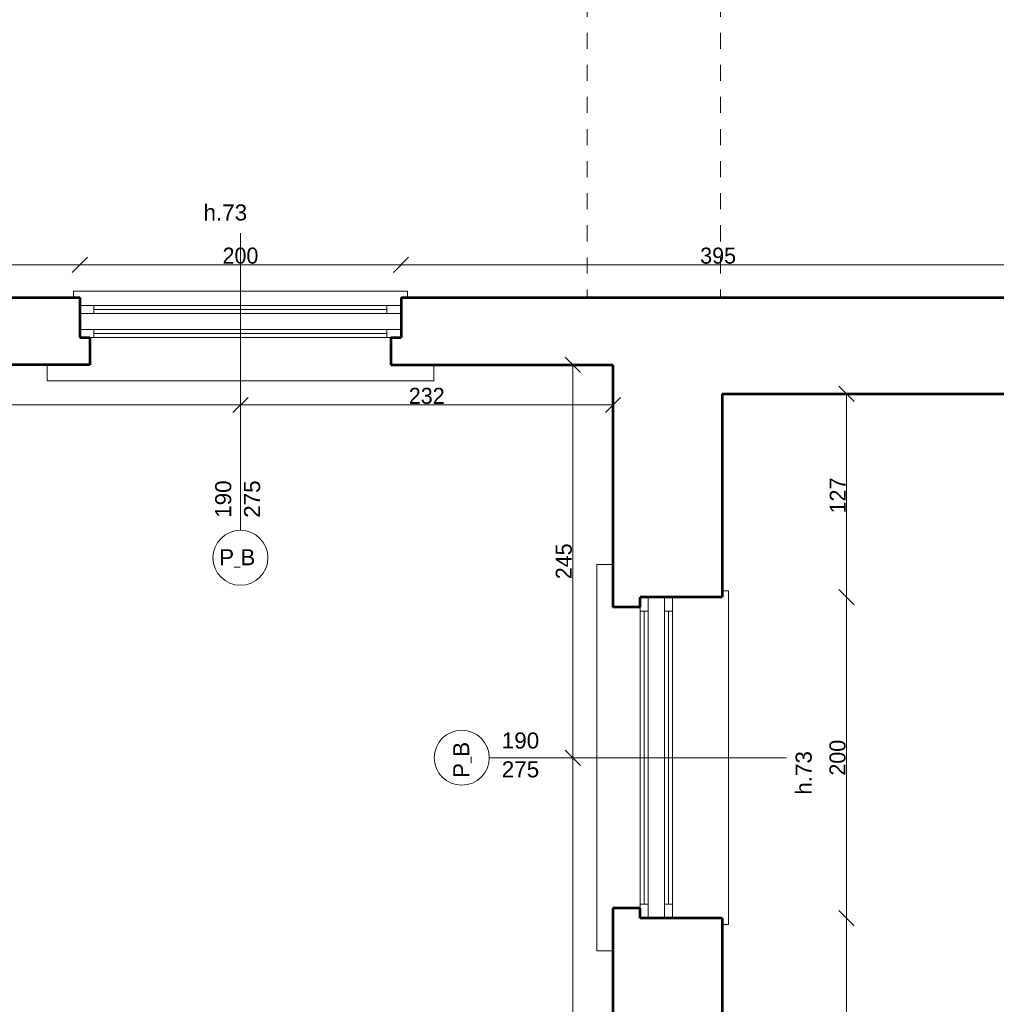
# Model space of a CAD drawing. Header units: inches. Extents: x -21887 to 84279, y -131485 to 67836.
# Tile 226 of 256: x 42756 to 48838, y 48177 to 54312. Entities that reach past the tile are written whole.
import ezdxf

# ---------------------------------------------------------------- set-up
doc = ezdxf.new("R2010")
doc.units = ezdxf.units.IN
doc.header["$MEASUREMENT"] = 0
doc.linetypes.add('Dashed copy', pattern=[200, 100, -100])
doc.layers.get('0').update_dxf_attribs({"lineweight": 13})
doc.layers.get('Defpoints').update_dxf_attribs({"lineweight": 13})
for name, color, linetype, lineweight in [('AI_MURY', 7, 'Continuous', 53), ('Dimensioning', 7, 'Continuous', 13), ('DRZWI', 7, 'Continuous', 13)]:
    doc.layers.add(name, color=color, linetype=linetype, lineweight=lineweight)
doc.styles.add('GENERATED_STYLE_7', font='txt')
doc.styles.add('Style-Courier New', font='txt')
doc.dimstyles.new('Dimstyle_4', dxfattribs={"dimtxt": 100, "dimasz": 95, "dimexe": 0, "dimexo": 0, "dimgap": 0.09, "dimtad": 1, "dimdec": 0, "dimlfac": 0.1, "dimzin": 0, "dimdsep": 46, "dimlunit": 5, "dimtxsty": 'GENERATED_STYLE_7', "dimblk": 'ARROWHEAD_6', "dimcen": 0.09, "dimclrd": 161, "dimclre": 161, "dimclrt": 7, "dimadec": 0, "dimazin": 0, "dimtfac": 1, "dimtdec": 0, "dimtmove": 0, "dimatfit": 3, "dimfxl": 0, "dimtolj": 1, "dimtzin": 0, "dimarcsym": 0})
doc.dimstyles.new('Dimstyle_5', dxfattribs={"dimtxt": 100, "dimasz": 95, "dimexe": 0.18, "dimexo": 0, "dimgap": 0.09, "dimtad": 1, "dimtih": 1, "dimtoh": 1, "dimdec": 0, "dimlfac": 0.1, "dimzin": 0, "dimdsep": 46, "dimlunit": 5, "dimtxsty": 'GENERATED_STYLE_7', "dimblk": 'ARROWHEAD_6', "dimcen": 0.09, "dimclrd": 161, "dimclre": 161, "dimclrt": 7, "dimadec": 0, "dimazin": 0, "dimtfac": 1, "dimtdec": 0, "dimtmove": 0, "dimatfit": 3, "dimfxl": 0, "dimtolj": 1, "dimtzin": 0, "dimarcsym": 0})

# ---------------------------------------------------------------- blocks, each defined once
blk = doc.blocks.new('ARROWHEAD_6')
at = {"color": 0, "linetype": 'Continuous'}
for p, q in [((0, 0), (-1, 0)), ((-0.5, -0.5), (0.5, 0.5))]:
    blk.add_line(p, q, dxfattribs=at)
blk = doc.blocks.new('*U1095')
at = {"layer": 'Defpoints', "color": 0, "linetype": 'Continuous'}
for p in [(40280.5, 51911.2), (44130.5, 51911.2), (44130.5, 51911.2)]:
    blk.add_point(p, dxfattribs=at)
at = {"layer": 'Dimensioning', "color": 161, "linetype": 'Continuous', "lineweight": -2}
for p, q in [((40280.5, 51911.2), (40280.5, 51911.4)), ((40375.5, 51911.2), (44035.5, 51911.2)), ((44130.5, 51911.2), (44130.5, 51911.4))]:
    blk.add_line(p, q, dxfattribs=at)
at = {"layer": 'Dimensioning', "color": 161, "linetype": 'Continuous', "lineweight": -2, "xscale": 95, "yscale": 95, "zscale": 95, "rotation": 180}
blk.add_blockref('ARROWHEAD_6', (40280.5, 51911.2), dxfattribs=at)
at = {"layer": 'Dimensioning', "color": 161, "linetype": 'Continuous', "lineweight": -2, "xscale": 95, "yscale": 95, "zscale": 95}
blk.add_blockref('ARROWHEAD_6', (44130.5, 51911.2), dxfattribs=at)
at = {"layer": 'Dimensioning', "color": 7, "linetype": 'Continuous', "insert": (42205.5, 51967.5), "char_height": 100, "attachment_point": 5, "style": 'GENERATED_STYLE_7'}
blk.add_mtext('385', dxfattribs=at)
blk = doc.blocks.new('*D2057')
at = {"layer": 'Defpoints'}
for p in [(40280.5, 51911.2), (42205.5, 51911.2), (44130.5, 51911.2), (44130.5, 51911.2)]:
    blk.add_point(p, dxfattribs=at)
at = {"layer": 'Dimensioning', "color": 161, "linetype": 'Continuous'}
blk.add_blockref('*U1095', (0, 0), dxfattribs=at)
blk = doc.blocks.new('*U1096')
at = {"layer": 'Defpoints', "color": 0, "linetype": 'Continuous'}
for p in [(44130.5, 51911.2), (46450.5, 51911.2), (46450.5, 51911.2)]:
    blk.add_point(p, dxfattribs=at)
at = {"layer": 'Dimensioning', "color": 161, "linetype": 'Continuous', "lineweight": -2}
for p, q in [((44130.5, 51911.2), (44130.5, 51911.4)), ((44225.5, 51911.2), (46355.5, 51911.2)), ((46450.5, 51911.2), (46450.5, 51911.4))]:
    blk.add_line(p, q, dxfattribs=at)
at = {"layer": 'Dimensioning', "color": 161, "linetype": 'Continuous', "lineweight": -2, "xscale": 95, "yscale": 95, "zscale": 95, "rotation": 180}
blk.add_blockref('ARROWHEAD_6', (44130.5, 51911.2), dxfattribs=at)
at = {"layer": 'Dimensioning', "color": 161, "linetype": 'Continuous', "lineweight": -2, "xscale": 95, "yscale": 95, "zscale": 95}
blk.add_blockref('ARROWHEAD_6', (46450.5, 51911.2), dxfattribs=at)
at = {"layer": 'Dimensioning', "color": 7, "linetype": 'Continuous', "insert": (45290.5, 51967.5), "char_height": 100, "attachment_point": 5, "style": 'GENERATED_STYLE_7'}
blk.add_mtext('232', dxfattribs=at)
blk = doc.blocks.new('*D2058')
at = {"layer": 'Defpoints'}
for p in [(44130.5, 51911.2), (45290.5, 51911.2), (46450.5, 51911.2), (46450.5, 51911.2)]:
    blk.add_point(p, dxfattribs=at)
at = {"layer": 'Dimensioning', "color": 161, "linetype": 'Continuous'}
blk.add_blockref('*U1096', (0, 0), dxfattribs=at)
blk = doc.blocks.new('*U268')
at = {"layer": 'Defpoints', "color": 0, "linetype": 'Continuous'}
for p in [(46201, 49713.2), (46201, 49713.2), (46201, 45413.2)]:
    blk.add_point(p, dxfattribs=at)
at = {"layer": 'Dimensioning', "color": 161, "linetype": 'Continuous', "lineweight": -2}
blk.add_line((46201, 45508.2), (46201, 49618.2), dxfattribs=at)
at = {"layer": 'Dimensioning', "color": 161, "linetype": 'Continuous', "lineweight": -2, "xscale": 95, "yscale": 95, "zscale": 95}
for p, rotation in [((46201, 49713.2), 90), ((46201, 45413.2), 270)]:
    blk.add_blockref('ARROWHEAD_6', p, dxfattribs=dict(at, rotation=rotation))
at = {"layer": 'Dimensioning', "color": 7, "linetype": 'Continuous', "insert": (46144.7, 47563.2), "char_height": 100, "attachment_point": 5, "rotation": 90, "style": 'GENERATED_STYLE_7'}
blk.add_mtext('430', dxfattribs=at)
blk = doc.blocks.new('*D2077')
at = {"layer": 'Defpoints'}
for p in [(46201, 49713.2), (46201, 49713.2), (46201, 47563.2), (46201, 45413.2)]:
    blk.add_point(p, dxfattribs=at)
at = {"layer": 'Dimensioning', "color": 161, "linetype": 'Continuous'}
blk.add_blockref('*U268', (0, 0), dxfattribs=at)
blk = doc.blocks.new('*U269')
at = {"layer": 'Defpoints', "color": 0, "linetype": 'Continuous'}
for p in [(46201, 52160.7), (46201, 52160.7), (46201, 49713.2)]:
    blk.add_point(p, dxfattribs=at)
at = {"layer": 'Dimensioning', "color": 161, "linetype": 'Continuous', "lineweight": -2}
blk.add_line((46201, 49808.2), (46201, 52065.7), dxfattribs=at)
at = {"layer": 'Dimensioning', "color": 161, "linetype": 'Continuous', "lineweight": -2, "xscale": 95, "yscale": 95, "zscale": 95}
for p, rotation in [((46201, 52160.7), 90), ((46201, 49713.2), 270)]:
    blk.add_blockref('ARROWHEAD_6', p, dxfattribs=dict(at, rotation=rotation))
at = {"layer": 'Dimensioning', "color": 7, "linetype": 'Continuous', "insert": (46144.7, 50937), "char_height": 100, "attachment_point": 5, "rotation": 90, "style": 'GENERATED_STYLE_7'}
blk.add_mtext('245', dxfattribs=at)
blk = doc.blocks.new('*D2078')
at = {"layer": 'Defpoints'}
for p in [(46201, 52160.7), (46201, 52160.7), (46201, 50937), (46201, 49713.2)]:
    blk.add_point(p, dxfattribs=at)
at = {"layer": 'Dimensioning', "color": 161, "linetype": 'Continuous'}
blk.add_blockref('*U269', (0, 0), dxfattribs=at)
blk = doc.blocks.new('*U423')
at = {"layer": 'Defpoints', "color": 0, "linetype": 'Continuous'}
for p in [(47012.2, 48713.2), (47905.6, 48713.2), (46994.6, 46413.2)]:
    blk.add_point(p, dxfattribs=at)
at = {"layer": 'Dimensioning', "color": 161, "linetype": 'Continuous', "lineweight": -2}
for p, q in [((47905.4, 48713.2), (47905.6, 48713.2)), ((47905.6, 46508.2), (47905.6, 48618.2)), ((47905.4, 46413.2), (47905.6, 46413.2))]:
    blk.add_line(p, q, dxfattribs=at)
at = {"layer": 'Dimensioning', "color": 161, "linetype": 'Continuous', "lineweight": -2, "xscale": 95, "yscale": 95, "zscale": 95}
for p, rotation in [((47905.6, 48713.2), 90), ((47905.6, 46413.2), 270)]:
    blk.add_blockref('ARROWHEAD_6', p, dxfattribs=dict(at, rotation=rotation))
at = {"layer": 'Dimensioning', "color": 7, "linetype": 'Continuous', "insert": (47849.3, 47563.2), "char_height": 100, "attachment_point": 5, "rotation": 90, "style": 'GENERATED_STYLE_7'}
blk.add_mtext('230', dxfattribs=at)
blk = doc.blocks.new('*D2555')
at = {"layer": 'Defpoints'}
for p in [(47012.2, 48713.2), (47905.6, 48713.2), (47905.6, 47563.2), (46994.6, 46413.2)]:
    blk.add_point(p, dxfattribs=at)
at = {"layer": 'Dimensioning', "color": 161, "linetype": 'Continuous'}
blk.add_blockref('*U423', (0, 0), dxfattribs=at)
blk = doc.blocks.new('*U424')
at = {"layer": 'Defpoints', "color": 0, "linetype": 'Continuous'}
for p in [(46977, 50713.2), (47905.6, 50713.2), (47012.2, 48713.2)]:
    blk.add_point(p, dxfattribs=at)
at = {"layer": 'Dimensioning', "color": 161, "linetype": 'Continuous', "lineweight": -2}
for p, q in [((47905.4, 50713.2), (47905.6, 50713.2)), ((47905.6, 48808.2), (47905.6, 50618.2)), ((47905.4, 48713.2), (47905.6, 48713.2))]:
    blk.add_line(p, q, dxfattribs=at)
at = {"layer": 'Dimensioning', "color": 161, "linetype": 'Continuous', "lineweight": -2, "xscale": 95, "yscale": 95, "zscale": 95}
for p, rotation in [((47905.6, 50713.2), 90), ((47905.6, 48713.2), 270)]:
    blk.add_blockref('ARROWHEAD_6', p, dxfattribs=dict(at, rotation=rotation))
at = {"layer": 'Dimensioning', "color": 7, "linetype": 'Continuous', "insert": (47849.3, 49713.2), "char_height": 100, "attachment_point": 5, "rotation": 90, "style": 'GENERATED_STYLE_7'}
blk.add_mtext('200', dxfattribs=at)
blk = doc.blocks.new('*D2556')
at = {"layer": 'Defpoints'}
for p in [(46977, 50713.2), (47905.6, 50713.2), (47905.6, 49713.2), (47012.2, 48713.2)]:
    blk.add_point(p, dxfattribs=at)
at = {"layer": 'Dimensioning', "color": 161, "linetype": 'Continuous'}
blk.add_blockref('*U424', (0, 0), dxfattribs=at)
blk = doc.blocks.new('*U425')
at = {"layer": 'Defpoints', "color": 0, "linetype": 'Continuous'}
for p in [(47130.5, 51980.7), (47905.6, 51980.7), (46977, 50713.2)]:
    blk.add_point(p, dxfattribs=at)
at = {"layer": 'Dimensioning', "color": 161, "linetype": 'Continuous', "lineweight": -2}
for p, q in [((47905.4, 51980.7), (47905.6, 51980.7)), ((47905.6, 50808.2), (47905.6, 51885.7)), ((47905.4, 50713.2), (47905.6, 50713.2))]:
    blk.add_line(p, q, dxfattribs=at)
at = {"layer": 'Dimensioning', "color": 161, "linetype": 'Continuous', "lineweight": -2, "xscale": 95, "yscale": 95, "zscale": 95}
for p, rotation in [((47905.6, 51980.7), 90), ((47905.6, 50713.2), 270)]:
    blk.add_blockref('ARROWHEAD_6', p, dxfattribs=dict(at, rotation=rotation))
at = {"layer": 'Dimensioning', "color": 7, "linetype": 'Continuous', "insert": (47850.5, 51347), "char_height": 100, "attachment_point": 5, "rotation": 90, "style": 'GENERATED_STYLE_7'}
blk.add_mtext('127', dxfattribs=at)
blk = doc.blocks.new('*D2557')
at = {"layer": 'Defpoints'}
for p in [(47130.5, 51980.7), (47905.6, 51980.7), (47905.6, 51347), (46977, 50713.2)]:
    blk.add_point(p, dxfattribs=at)
at = {"layer": 'Dimensioning', "color": 161, "linetype": 'Continuous'}
blk.add_blockref('*U425', (0, 0), dxfattribs=at)
blk = doc.blocks.new('*U1626')
at = {"layer": 'Defpoints', "color": 0, "linetype": 'Continuous'}
for p in [(43130.5, 52784.8), (41280.5, 52580.7), (43130.5, 52580.7)]:
    blk.add_point(p, dxfattribs=at)
at = {"layer": 'Dimensioning', "color": 161, "linetype": 'Continuous', "lineweight": -2}
for p, q in [((41280.5, 52784.6), (41280.5, 52785)), ((41375.5, 52784.8), (43035.5, 52784.8)), ((43130.5, 52784.6), (43130.5, 52785))]:
    blk.add_line(p, q, dxfattribs=at)
at = {"layer": 'Dimensioning', "color": 161, "linetype": 'Continuous', "lineweight": -2, "xscale": 95, "yscale": 95, "zscale": 95, "rotation": 180}
blk.add_blockref('ARROWHEAD_6', (41280.5, 52784.8), dxfattribs=at)
at = {"layer": 'Dimensioning', "color": 161, "linetype": 'Continuous', "lineweight": -2, "xscale": 95, "yscale": 95, "zscale": 95}
blk.add_blockref('ARROWHEAD_6', (43130.5, 52784.8), dxfattribs=at)
at = {"layer": 'Dimensioning', "color": 7, "linetype": 'Continuous', "insert": (42205.5, 52841.1), "char_height": 100, "attachment_point": 5, "style": 'GENERATED_STYLE_7'}
blk.add_mtext('185', dxfattribs=at)
blk = doc.blocks.new('*D3304')
at = {"layer": 'Defpoints'}
for p in [(42205.5, 52784.8), (43130.5, 52784.8), (41280.5, 52580.7), (43130.5, 52580.7)]:
    blk.add_point(p, dxfattribs=at)
at = {"layer": 'Dimensioning', "color": 161, "linetype": 'Continuous'}
blk.add_blockref('*U1626', (0, 0), dxfattribs=at)
blk = doc.blocks.new('*U1627')
at = {"layer": 'Defpoints', "color": 0, "linetype": 'Continuous'}
for p in [(45130.5, 52784.8), (43130.5, 52580.7), (45130.5, 52580.7)]:
    blk.add_point(p, dxfattribs=at)
at = {"layer": 'Dimensioning', "color": 161, "linetype": 'Continuous', "lineweight": -2}
for p, q in [((43130.5, 52784.6), (43130.5, 52785)), ((43225.5, 52784.8), (45035.5, 52784.8)), ((45130.5, 52784.6), (45130.5, 52785))]:
    blk.add_line(p, q, dxfattribs=at)
at = {"layer": 'Dimensioning', "color": 161, "linetype": 'Continuous', "lineweight": -2, "xscale": 95, "yscale": 95, "zscale": 95, "rotation": 180}
blk.add_blockref('ARROWHEAD_6', (43130.5, 52784.8), dxfattribs=at)
at = {"layer": 'Dimensioning', "color": 161, "linetype": 'Continuous', "lineweight": -2, "xscale": 95, "yscale": 95, "zscale": 95}
blk.add_blockref('ARROWHEAD_6', (45130.5, 52784.8), dxfattribs=at)
at = {"layer": 'Dimensioning', "color": 7, "linetype": 'Continuous', "insert": (44130.5, 52841.1), "char_height": 100, "attachment_point": 5, "style": 'GENERATED_STYLE_7'}
blk.add_mtext('200', dxfattribs=at)
blk = doc.blocks.new('*D3305')
at = {"layer": 'Defpoints'}
for p in [(44130.5, 52784.8), (45130.5, 52784.8), (43130.5, 52580.7), (45130.5, 52580.7)]:
    blk.add_point(p, dxfattribs=at)
at = {"layer": 'Dimensioning', "color": 161, "linetype": 'Continuous'}
blk.add_blockref('*U1627', (0, 0), dxfattribs=at)
blk = doc.blocks.new('*U1628')
at = {"layer": 'Defpoints', "color": 0, "linetype": 'Continuous'}
for p in [(49080.5, 52784.8), (45130.5, 52580.7), (49080.5, 52580.7)]:
    blk.add_point(p, dxfattribs=at)
at = {"layer": 'Dimensioning', "color": 161, "linetype": 'Continuous', "lineweight": -2}
for p, q in [((45130.5, 52784.6), (45130.5, 52785)), ((45225.5, 52784.8), (48985.5, 52784.8)), ((49080.5, 52784.6), (49080.5, 52785))]:
    blk.add_line(p, q, dxfattribs=at)
at = {"layer": 'Dimensioning', "color": 161, "linetype": 'Continuous', "lineweight": -2, "xscale": 95, "yscale": 95, "zscale": 95, "rotation": 180}
blk.add_blockref('ARROWHEAD_6', (45130.5, 52784.8), dxfattribs=at)
at = {"layer": 'Dimensioning', "color": 161, "linetype": 'Continuous', "lineweight": -2, "xscale": 95, "yscale": 95, "zscale": 95}
blk.add_blockref('ARROWHEAD_6', (49080.5, 52784.8), dxfattribs=at)
at = {"layer": 'Dimensioning', "color": 7, "linetype": 'Continuous', "insert": (47105.5, 52841.1), "char_height": 100, "attachment_point": 5, "style": 'GENERATED_STYLE_7'}
blk.add_mtext('395', dxfattribs=at)
blk = doc.blocks.new('*D3306')
at = {"layer": 'Defpoints'}
for p in [(47105.5, 52784.8), (49080.5, 52784.8), (45130.5, 52580.7), (49080.5, 52580.7)]:
    blk.add_point(p, dxfattribs=at)
at = {"layer": 'Dimensioning', "color": 161, "linetype": 'Continuous'}
blk.add_blockref('*U1628', (0, 0), dxfattribs=at)

msp = doc.modelspace()

# ---------------------------------------------------------------- linework, layer by layer
at = {"layer": 'AI_MURY', "color": 7, "linetype": 'Continuous'}
for p, q in [((41280.5, 52580.7), (43130.5, 52580.7)), ((43130.5, 52580.7), (43130.5, 52330.7)), ((45130.5, 52580.7), (45130.5, 52330.7)), ((45130.5, 52580.7), (49080.5, 52580.7)), ((43130.5, 52330.7), (43193, 52330.7)), ((43193, 52330.7), (43193, 52160.7)), ((45068, 52330.7), (45068, 52160.7)), ((45068, 52330.7), (45130.5, 52330.7)), ((43193, 52160.7), (41218, 52160.7)), ((45068, 52160.7), (46450.5, 52160.7)), ((46450.5, 52160.7), (46450.5, 50650.7)), ((47130.5, 51980.7), (47130.5, 50713.2)), ((47130.5, 51980.7), (49285.5, 51980.7)), ((46620.5, 50650.7), (46620.5, 50713.2)), ((47130.5, 50713.2), (46620.5, 50713.2)), ((46620.5, 50650.7), (46450.5, 50650.7)), ((46620.5, 48775.7), (46450.5, 48775.7)), ((46450.5, 48775.7), (46450.5, 46350.7)), ((46620.5, 48713.2), (46620.5, 48775.7)), ((47130.5, 48713.2), (46620.5, 48713.2)), ((47130.5, 48713.2), (47130.5, 46413.2))]:
    msp.add_line(p, q, dxfattribs=at)
at = {"layer": 'DRZWI', "color": 7, "linetype": 'Dashed copy'}
for p, q in [((46290.5, 55030.7), (46290.5, 52580.7)), ((47120.5, 55030.7), (47120.5, 52580.7))]:
    msp.add_line(p, q, dxfattribs=at)
at = {"layer": 'DRZWI', "color": 220, "linetype": 'Continuous'}
for p, q in [((44130.5, 51130.3), (44130.5, 52981.1)), ((43218, 52530.7), (43130.5, 52530.7)), ((43218, 52530.7), (43218, 52480.7)), ((43218, 52530.7), (45043, 52530.7)), ((45043, 52530.7), (45130.5, 52530.7)), ((45043, 52530.7), (45043, 52480.7)), ((43218, 52480.7), (43130.5, 52480.7)), ((43218, 52505.7), (45043, 52505.7)), ((43218, 52480.7), (45043, 52480.7)), ((45043, 52480.7), (45130.5, 52480.7)), ((43218, 52380.7), (43130.5, 52380.7)), ((43218, 52380.7), (43218, 52330.7)), ((43218, 52380.7), (45043, 52380.7)), ((43218, 52355.7), (45043, 52355.7)), ((45043, 52380.7), (45130.5, 52380.7)), ((45043, 52380.7), (45043, 52330.7)), ((43218, 52330.7), (43193, 52330.7)), ((43218, 52330.7), (45043, 52330.7)), ((45043, 52330.7), (45068, 52330.7)), ((46670.5, 50625.7), (46670.5, 50713.2)), ((46770.5, 50625.7), (46770.5, 50713.2)), ((46820.5, 50625.7), (46820.5, 50713.2)), ((46620.5, 50625.7), (46620.5, 50650.7)), ((46670.5, 50625.7), (46620.5, 50625.7)), ((46620.5, 48800.7), (46620.5, 50625.7)), ((46645.5, 48800.7), (46645.5, 50625.7)), ((46670.5, 48800.7), (46670.5, 50625.7)), ((46820.5, 50625.7), (46770.5, 50625.7)), ((46770.5, 48800.7), (46770.5, 50625.7)), ((46795.5, 48800.7), (46795.5, 50625.7)), ((46820.5, 48800.7), (46820.5, 50625.7)), ((45680.1, 49713.2), (47530.9, 49713.2)), ((46670.5, 48800.7), (46620.5, 48800.7)), ((46620.5, 48800.7), (46620.5, 48775.7)), ((46670.5, 48800.7), (46670.5, 48713.2)), ((46770.5, 48800.7), (46770.5, 48713.2)), ((46820.5, 48800.7), (46770.5, 48800.7)), ((46820.5, 48800.7), (46820.5, 48713.2))]:
    msp.add_line(p, q, dxfattribs=at)
at = {"layer": 'DRZWI', "color": 251, "linetype": 'Continuous'}
for p, q in [((43090.5, 52620.7), (45170.5, 52620.7)), ((43090.5, 52580.7), (43090.5, 52620.7)), ((45170.5, 52580.7), (45170.5, 52620.7)), ((42926.6, 52060.7), (42926.6, 52160.7)), ((45334.4, 52060.7), (45334.4, 52160.7)), ((42926.6, 52060.7), (45334.4, 52060.7)), ((46350.5, 48509.3), (46350.5, 50917.1)), ((46350.5, 50917.1), (46450.5, 50917.1)), ((47130.5, 50753.2), (47170.5, 50753.2)), ((47170.5, 48673.2), (47170.5, 50753.2)), ((47130.5, 48673.2), (47170.5, 48673.2)), ((46350.5, 48509.3), (46450.5, 48509.3))]:
    msp.add_line(p, q, dxfattribs=at)
at = {"layer": 'DRZWI', "color": 220, "linetype": 'Continuous'}
for centre in [(44130.5, 50959), (45508.8, 49713.2)]:
    msp.add_circle(centre, 171.3, dxfattribs=at)

# ---------------------------------------------------------------- texts
at = {"layer": 'DRZWI', "color": 220, "char_height": 100, "attachment_point": 1, "style": 'GENERATED_STYLE_7'}
for s, insert, width in [('\\fArial|b0|i0|c238|p39;h.73', (43900.1, 53160.7), 460.863), ('\\fArial|b0|i0|c238|p39;P\\H50.000000;_\\H100.000000;B', (43997.7, 51012.6), 460.117)]:
    msp.add_mtext(s, dxfattribs=dict(at, insert=insert, width=width))
at = {"layer": 'DRZWI', "color": 220, "insert": (43972.9, 51208.2), "char_height": 100, "width": 355.178, "attachment_point": 1, "rotation": 90, "line_spacing_factor": 1.079165, "style": 'GENERATED_STYLE_7'}
msp.add_mtext('\\fArial|b0|i0|c238|p39;190\\P275', dxfattribs=at)
at = {"layer": 'DRZWI', "color": 220, "insert": (45758, 49870.8), "char_height": 100, "width": 355.178, "attachment_point": 1, "line_spacing_factor": 1.079165, "style": 'GENERATED_STYLE_7'}
msp.add_mtext('\\fArial|b0|i0|c238|p39;190\\P275', dxfattribs=at)
at = {"layer": 'DRZWI', "color": 220, "char_height": 100, "attachment_point": 1, "rotation": 90, "style": 'GENERATED_STYLE_7'}
for s, insert, width in [('\\fArial|b0|i0|c238|p39;P\\H50.000000;_\\H100.000000;B', (45455.3, 49587.1), 460.117), ('\\fArial|b0|i0|c238|p39;h.73', (47588.2, 49482.8), 460.863)]:
    msp.add_mtext(s, dxfattribs=dict(at, insert=insert, width=width))

# ---------------------------------------------------------------- dimensions: what is measured, and where the dimension line sits
at = {"layer": 'Dimensioning', "color": 161, "linetype": 'Continuous'}
for base, p1, p2, picture, middle in [((43130.5, 52784.8), (41280.5, 52580.7), (43130.5, 52580.7), '*D3304', (42205.5, 52784.8)), ((45130.5, 52784.8), (43130.5, 52580.7), (45130.5, 52580.7), '*D3305', (44130.5, 52784.8)), ((49080.5, 52784.8), (45130.5, 52580.7), (49080.5, 52580.7), '*D3306', (47105.5, 52784.8)), ((44130.5, 51911.2), (40280.5, 51911.2), (44130.5, 51911.2), '*D2057', (42205.5, 51911.2)), ((46450.5, 51911.2), (44130.5, 51911.2), (46450.5, 51911.2), '*D2058', (45290.5, 51911.2))]:
    dim = msp.add_linear_dim(base=base, p1=p1, p2=p2, dimstyle='Dimstyle_5', override={"dimtxsty": 'Style-Courier New', "dimclrd": 0, "dimclre": 161, "dimlwe": 0}, dxfattribs=at)
    dim.commit()
    dim.dimension.update_dxf_attribs({"geometry": picture, "text_midpoint": middle, "dimtype": 128})
for base, p1, p2, picture, middle in [((46201, 52160.7), (46201, 49713.2), (46201, 52160.7), '*D2078', (46201, 50937)), ((47905.6, 51980.7), (46977, 50713.2), (47130.5, 51980.7), '*D2557', (47905.6, 51347)), ((47905.6, 50713.2), (47012.2, 48713.2), (46977, 50713.2), '*D2556', (47905.6, 49713.2)), ((46201, 49713.2), (46201, 45413.2), (46201, 49713.2), '*D2077', (46201, 47563.2)), ((47905.6, 48713.2), (46994.6, 46413.2), (47012.2, 48713.2), '*D2555', (47905.6, 47563.2))]:
    dim = msp.add_linear_dim(base=base, p1=p1, p2=p2, angle=90, dimstyle='Dimstyle_4', override={"dimtxsty": 'Style-Courier New', "dimclrd": 0, "dimclre": 161, "dimlwe": 0}, dxfattribs=at)
    dim.commit()
    dim.dimension.update_dxf_attribs({"geometry": picture, "text_midpoint": middle, "dimtype": 128})

doc.saveas('drawing.dxf')
